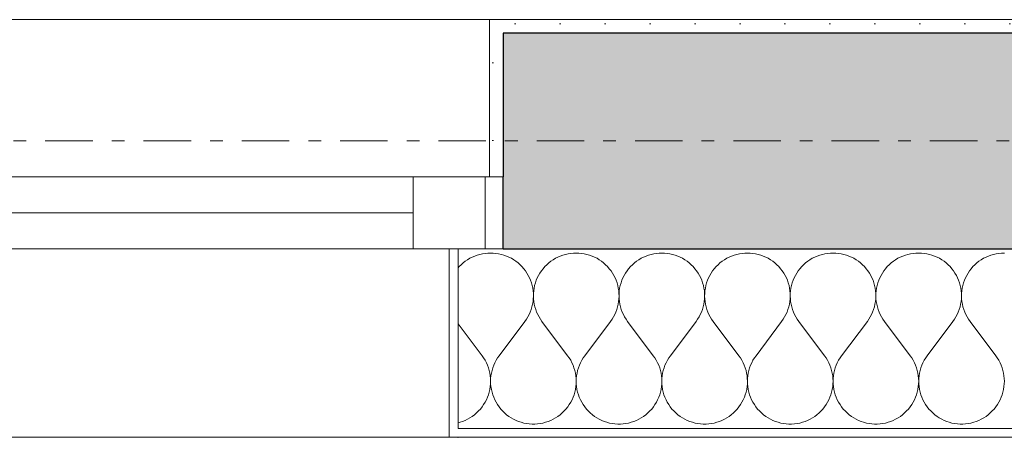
# Model space of a CAD drawing. Extents: x 100 to 2982, y 37 to 2050.
# Tile 96 of 135: x 1536 to 1646, y 575 to 621. Entities that reach past the tile are written whole.
import ezdxf
from ezdxf.xclip import XClip

# ---------------------------------------------------------------- set-up
doc = ezdxf.new("R2010")
doc.units = 0
doc.header["$MEASUREMENT"] = 0
doc.header["$XCLIPFRAME"] = 0
doc.linetypes.add('Przerywana', pattern=[24, 12, -12])
doc.linetypes.add('Przerywana podwójnie', pattern=[54.680554, 26.458333, -10.583333, 7.055556, -10.583333])
for name, color, linetype in [('410-K Osie', 7, 'Continuous'), ('420-K Ściany', 7, 'Continuous'), ('820-G Rysunki Obrazki', 7, 'Continuous'), ('Okna ARCHICADa', 7, 'Continuous')]:
    doc.layers.add(name, color=color, linetype=linetype)
pattern_1 = [(0, (-18316.349, -206.5255), (0, 8.660254), [0, -5]), (0, (-18313.849, -202.195), (0, 8.660254), [0, -5])]

# ---------------------------------------------------------------- blocks, each defined once
blk = doc.blocks.new('*X15')
at = {"layer": '420-K Ściany', "color": 174, "linetype": 'Continuous', "lineweight": 5, "ltscale": 0.2}
for p, q in [((1586.93, 594.8), (1586.65, 594.69)), ((1587.22, 594.88), (1586.93, 594.8)), ((1587.51, 594.95), (1587.22, 594.88)), ((1587.81, 594.99), (1587.51, 594.95)), ((1588.11, 595.02), (1587.81, 594.99)), ((1588.41, 595.03), (1588.11, 595.02)), ((1588.71, 595.02), (1588.41, 595.03)), ((1589.01, 594.99), (1588.71, 595.02)), ((1589.31, 594.95), (1589.01, 594.99)), ((1589.61, 594.88), (1589.31, 594.95)), ((1589.89, 594.8), (1589.61, 594.88)), ((1590.18, 594.69), (1589.89, 594.8)), ((1596.46, 594.8), (1596.17, 594.69)), ((1596.74, 594.88), (1596.46, 594.8)), ((1597.04, 594.95), (1596.74, 594.88)), ((1597.34, 594.99), (1597.04, 594.95)), ((1597.64, 595.02), (1597.34, 594.99)), ((1597.94, 595.03), (1597.64, 595.02)), ((1598.24, 595.02), (1597.94, 595.03)), ((1598.54, 594.99), (1598.24, 595.02)), ((1598.84, 594.95), (1598.54, 594.99)), ((1599.13, 594.88), (1598.84, 594.95)), ((1599.42, 594.8), (1599.13, 594.88)), ((1599.7, 594.69), (1599.42, 594.8)), ((1605.98, 594.8), (1605.7, 594.69)), ((1606.27, 594.88), (1605.98, 594.8)), ((1606.56, 594.95), (1606.27, 594.88)), ((1606.86, 594.99), (1606.56, 594.95)), ((1607.16, 595.02), (1606.86, 594.99)), ((1607.46, 595.03), (1607.16, 595.02)), ((1607.76, 595.02), (1607.46, 595.03)), ((1608.06, 594.99), (1607.76, 595.02)), ((1608.36, 594.95), (1608.06, 594.99)), ((1608.65, 594.88), (1608.36, 594.95)), ((1608.94, 594.8), (1608.65, 594.88)), ((1609.23, 594.69), (1608.94, 594.8)), ((1615.5, 594.8), (1615.22, 594.69)), ((1615.79, 594.88), (1615.5, 594.8)), ((1616.09, 594.95), (1615.79, 594.88)), ((1616.38, 594.99), (1616.09, 594.95)), ((1616.68, 595.02), (1616.38, 594.99)), ((1616.98, 595.03), (1616.68, 595.02)), ((1617.29, 595.02), (1616.98, 595.03)), ((1617.59, 594.99), (1617.29, 595.02)), ((1617.88, 594.95), (1617.59, 594.99)), ((1618.18, 594.88), (1617.88, 594.95)), ((1618.47, 594.8), (1618.18, 594.88)), ((1618.75, 594.69), (1618.47, 594.8)), ((1625.03, 594.8), (1624.74, 594.69)), ((1625.32, 594.88), (1625.03, 594.8)), ((1625.61, 594.95), (1625.32, 594.88)), ((1625.91, 594.99), (1625.61, 594.95)), ((1626.21, 595.02), (1625.91, 594.99)), ((1626.51, 595.03), (1626.21, 595.02)), ((1626.81, 595.02), (1626.51, 595.03)), ((1627.11, 594.99), (1626.81, 595.02)), ((1627.41, 594.95), (1627.11, 594.99)), ((1627.7, 594.88), (1627.41, 594.95)), ((1627.99, 594.8), (1627.7, 594.88)), ((1628.27, 594.69), (1627.99, 594.8)), ((1634.55, 594.8), (1634.27, 594.69)), ((1634.84, 594.88), (1634.55, 594.8)), ((1635.13, 594.95), (1634.84, 594.88)), ((1635.43, 594.99), (1635.13, 594.95)), ((1635.73, 595.02), (1635.43, 594.99)), ((1636.03, 595.03), (1635.73, 595.02)), ((1636.33, 595.02), (1636.03, 595.03)), ((1636.63, 594.99), (1636.33, 595.02)), ((1636.93, 594.95), (1636.63, 594.99)), ((1637.22, 594.88), (1636.93, 594.95)), ((1637.51, 594.8), (1637.22, 594.88)), ((1637.8, 594.69), (1637.51, 594.8)), ((1644.07, 594.8), (1643.79, 594.69)), ((1644.36, 594.88), (1644.07, 594.8)), ((1644.66, 594.95), (1644.36, 594.88)), ((1644.95, 594.99), (1644.66, 594.95)), ((1645.25, 595.02), (1644.95, 594.99)), ((1645.56, 595.03), (1645.25, 595.02)), ((1585.14, 593.73), (1584.92, 593.51)), ((1585.36, 593.93), (1585.14, 593.73)), ((1585.6, 594.11), (1585.36, 593.93)), ((1585.85, 594.28), (1585.6, 594.11)), ((1586.1, 594.44), (1585.85, 594.28)), ((1586.37, 594.57), (1586.1, 594.44)), ((1586.65, 594.69), (1586.37, 594.57)), ((1590.45, 594.57), (1590.18, 594.69)), ((1590.72, 594.44), (1590.45, 594.57)), ((1590.98, 594.28), (1590.72, 594.44)), ((1591.23, 594.11), (1590.98, 594.28)), ((1591.47, 593.93), (1591.23, 594.11)), ((1591.69, 593.73), (1591.47, 593.93)), ((1591.9, 593.51), (1591.69, 593.73)), ((1594.66, 593.73), (1594.45, 593.51)), ((1594.88, 593.93), (1594.66, 593.73)), ((1595.12, 594.11), (1594.88, 593.93)), ((1595.37, 594.28), (1595.12, 594.11)), ((1595.63, 594.44), (1595.37, 594.28)), ((1595.9, 594.57), (1595.63, 594.44)), ((1596.17, 594.69), (1595.9, 594.57)), ((1599.98, 594.57), (1599.7, 594.69)), ((1600.25, 594.44), (1599.98, 594.57)), ((1600.5, 594.28), (1600.25, 594.44)), ((1600.75, 594.11), (1600.5, 594.28)), ((1600.99, 593.93), (1600.75, 594.11)), ((1601.21, 593.73), (1600.99, 593.93)), ((1601.43, 593.51), (1601.21, 593.73)), ((1604.18, 593.73), (1603.97, 593.51)), ((1604.41, 593.93), (1604.18, 593.73)), ((1604.65, 594.11), (1604.41, 593.93)), ((1604.89, 594.28), (1604.65, 594.11)), ((1605.15, 594.44), (1604.89, 594.28)), ((1605.42, 594.57), (1605.15, 594.44)), ((1605.7, 594.69), (1605.42, 594.57)), ((1609.5, 594.57), (1609.23, 594.69)), ((1609.77, 594.44), (1609.5, 594.57)), ((1610.03, 594.28), (1609.77, 594.44)), ((1610.28, 594.11), (1610.03, 594.28)), ((1610.51, 593.93), (1610.28, 594.11)), ((1610.74, 593.73), (1610.51, 593.93)), ((1610.95, 593.51), (1610.74, 593.73)), ((1613.71, 593.73), (1613.49, 593.51)), ((1613.93, 593.93), (1613.71, 593.73)), ((1614.17, 594.11), (1613.93, 593.93)), ((1614.42, 594.28), (1614.17, 594.11)), ((1614.68, 594.44), (1614.42, 594.28)), ((1614.94, 594.57), (1614.68, 594.44)), ((1615.22, 594.69), (1614.94, 594.57)), ((1619.03, 594.57), (1618.75, 594.69)), ((1619.29, 594.44), (1619.03, 594.57)), ((1619.55, 594.28), (1619.29, 594.44)), ((1619.8, 594.11), (1619.55, 594.28)), ((1620.04, 593.93), (1619.8, 594.11)), ((1620.26, 593.73), (1620.04, 593.93)), ((1620.47, 593.51), (1620.26, 593.73)), ((1623.23, 593.73), (1623.02, 593.51)), ((1623.46, 593.93), (1623.23, 593.73)), ((1623.69, 594.11), (1623.46, 593.93)), ((1623.94, 594.28), (1623.69, 594.11)), ((1624.2, 594.44), (1623.94, 594.28)), ((1624.47, 594.57), (1624.2, 594.44)), ((1624.74, 594.69), (1624.47, 594.57)), ((1628.55, 594.57), (1628.27, 594.69)), ((1628.82, 594.44), (1628.55, 594.57)), ((1629.08, 594.28), (1628.82, 594.44)), ((1629.32, 594.11), (1629.08, 594.28)), ((1629.56, 593.93), (1629.32, 594.11)), ((1629.79, 593.73), (1629.56, 593.93)), ((1630, 593.51), (1629.79, 593.73)), ((1632.75, 593.73), (1632.54, 593.51)), ((1632.98, 593.93), (1632.75, 593.73)), ((1633.22, 594.11), (1632.98, 593.93)), ((1633.46, 594.28), (1633.22, 594.11)), ((1633.72, 594.44), (1633.46, 594.28)), ((1633.99, 594.57), (1633.72, 594.44)), ((1634.27, 594.69), (1633.99, 594.57)), ((1638.07, 594.57), (1637.8, 594.69)), ((1638.34, 594.44), (1638.07, 594.57)), ((1638.6, 594.28), (1638.34, 594.44)), ((1638.85, 594.11), (1638.6, 594.28)), ((1639.08, 593.93), (1638.85, 594.11)), ((1639.31, 593.73), (1639.08, 593.93)), ((1639.52, 593.51), (1639.31, 593.73)), ((1642.28, 593.73), (1642.07, 593.51)), ((1642.5, 593.93), (1642.28, 593.73)), ((1642.74, 594.11), (1642.5, 593.93)), ((1642.99, 594.28), (1642.74, 594.11)), ((1643.25, 594.44), (1642.99, 594.28)), ((1643.52, 594.57), (1643.25, 594.44)), ((1643.79, 594.69), (1643.52, 594.57)), ((1584.92, 593.51), (1584.8, 593.37)), ((1592.1, 593.28), (1591.9, 593.51)), ((1592.28, 593.04), (1592.1, 593.28)), ((1592.45, 592.79), (1592.28, 593.04)), ((1592.6, 592.53), (1592.45, 592.79)), ((1592.74, 592.26), (1592.6, 592.53)), ((1593.75, 592.53), (1593.61, 592.26)), ((1593.9, 592.79), (1593.75, 592.53)), ((1594.07, 593.04), (1593.9, 592.79)), ((1594.25, 593.28), (1594.07, 593.04)), ((1594.45, 593.51), (1594.25, 593.28)), ((1601.62, 593.28), (1601.43, 593.51)), ((1601.81, 593.04), (1601.62, 593.28)), ((1601.98, 592.79), (1601.81, 593.04)), ((1602.13, 592.53), (1601.98, 592.79)), ((1602.26, 592.26), (1602.13, 592.53)), ((1603.27, 592.53), (1603.14, 592.26)), ((1603.42, 592.79), (1603.27, 592.53)), ((1603.59, 593.04), (1603.42, 592.79)), ((1603.77, 593.28), (1603.59, 593.04)), ((1603.97, 593.51), (1603.77, 593.28)), ((1611.15, 593.28), (1610.95, 593.51)), ((1611.33, 593.04), (1611.15, 593.28)), ((1611.5, 592.79), (1611.33, 593.04)), ((1611.65, 592.53), (1611.5, 592.79)), ((1611.79, 592.26), (1611.65, 592.53)), ((1612.79, 592.53), (1612.66, 592.26)), ((1612.95, 592.79), (1612.79, 592.53)), ((1613.11, 593.04), (1612.95, 592.79)), ((1613.3, 593.28), (1613.11, 593.04)), ((1613.49, 593.51), (1613.3, 593.28)), ((1620.67, 593.28), (1620.47, 593.51)), ((1620.86, 593.04), (1620.67, 593.28)), ((1621.02, 592.79), (1620.86, 593.04)), ((1621.17, 592.53), (1621.02, 592.79)), ((1621.31, 592.26), (1621.17, 592.53)), ((1622.32, 592.53), (1622.18, 592.26)), ((1622.47, 592.79), (1622.32, 592.53)), ((1622.64, 593.04), (1622.47, 592.79)), ((1622.82, 593.28), (1622.64, 593.04)), ((1623.02, 593.51), (1622.82, 593.28)), ((1630.2, 593.28), (1630, 593.51)), ((1630.38, 593.04), (1630.2, 593.28)), ((1630.55, 592.79), (1630.38, 593.04)), ((1630.7, 592.53), (1630.55, 592.79)), ((1630.83, 592.26), (1630.7, 592.53)), ((1631.84, 592.53), (1631.71, 592.26)), ((1631.99, 592.79), (1631.84, 592.53)), ((1632.16, 593.04), (1631.99, 592.79)), ((1632.34, 593.28), (1632.16, 593.04)), ((1632.54, 593.51), (1632.34, 593.28)), ((1639.72, 593.28), (1639.52, 593.51)), ((1639.9, 593.04), (1639.72, 593.28)), ((1640.07, 592.79), (1639.9, 593.04)), ((1640.22, 592.53), (1640.07, 592.79)), ((1640.36, 592.26), (1640.22, 592.53)), ((1641.37, 592.53), (1641.23, 592.26)), ((1641.52, 592.79), (1641.37, 592.53)), ((1641.69, 593.04), (1641.52, 592.79)), ((1641.87, 593.28), (1641.69, 593.04)), ((1642.07, 593.51), (1641.87, 593.28)), ((1592.85, 591.99), (1592.74, 592.26)), ((1592.95, 591.7), (1592.85, 591.99)), ((1593.04, 591.41), (1592.95, 591.7)), ((1593.4, 591.7), (1593.31, 591.41)), ((1593.5, 591.99), (1593.4, 591.7)), ((1593.61, 592.26), (1593.5, 591.99)), ((1602.38, 591.99), (1602.26, 592.26)), ((1602.48, 591.7), (1602.38, 591.99)), ((1602.56, 591.41), (1602.48, 591.7)), ((1602.92, 591.7), (1602.84, 591.41)), ((1603.02, 591.99), (1602.92, 591.7)), ((1603.14, 592.26), (1603.02, 591.99)), ((1611.9, 591.99), (1611.79, 592.26)), ((1612, 591.7), (1611.9, 591.99)), ((1612.08, 591.41), (1612, 591.7)), ((1612.44, 591.7), (1612.36, 591.41)), ((1612.54, 591.99), (1612.44, 591.7)), ((1612.66, 592.26), (1612.54, 591.99)), ((1621.43, 591.99), (1621.31, 592.26)), ((1621.53, 591.7), (1621.43, 591.99)), ((1621.61, 591.41), (1621.53, 591.7)), ((1621.97, 591.7), (1621.89, 591.41)), ((1622.07, 591.99), (1621.97, 591.7)), ((1622.18, 592.26), (1622.07, 591.99)), ((1630.95, 591.99), (1630.83, 592.26)), ((1631.05, 591.7), (1630.95, 591.99)), ((1631.13, 591.41), (1631.05, 591.7)), ((1631.49, 591.7), (1631.41, 591.41)), ((1631.59, 591.99), (1631.49, 591.7)), ((1631.71, 592.26), (1631.59, 591.99)), ((1640.47, 591.99), (1640.36, 592.26)), ((1640.57, 591.7), (1640.47, 591.99)), ((1640.65, 591.41), (1640.57, 591.7)), ((1641.01, 591.7), (1640.93, 591.41)), ((1641.11, 591.99), (1641.01, 591.7)), ((1641.23, 592.26), (1641.11, 591.99)), ((1593.1, 591.12), (1593.04, 591.41)), ((1593.14, 590.82), (1593.1, 591.12)), ((1593.17, 590.52), (1593.14, 590.82)), ((1593.17, 590.22), (1593.17, 590.52)), ((1593.21, 590.82), (1593.18, 590.52)), ((1593.18, 590.52), (1593.18, 590.22)), ((1593.25, 591.12), (1593.21, 590.82)), ((1593.31, 591.41), (1593.25, 591.12)), ((1602.62, 591.12), (1602.56, 591.41)), ((1602.67, 590.82), (1602.62, 591.12)), ((1602.69, 590.52), (1602.67, 590.82)), ((1602.7, 590.22), (1602.69, 590.52)), ((1602.71, 590.52), (1602.7, 590.22)), ((1602.73, 590.82), (1602.71, 590.52)), ((1602.77, 591.12), (1602.73, 590.82)), ((1602.84, 591.41), (1602.77, 591.12)), ((1612.15, 591.12), (1612.08, 591.41)), ((1612.19, 590.82), (1612.15, 591.12)), ((1612.22, 590.52), (1612.19, 590.82)), ((1612.23, 590.52), (1612.22, 590.22)), ((1612.22, 590.22), (1612.22, 590.52)), ((1612.25, 590.82), (1612.23, 590.52)), ((1612.3, 591.12), (1612.25, 590.82)), ((1612.36, 591.41), (1612.3, 591.12)), ((1621.67, 591.12), (1621.61, 591.41)), ((1621.71, 590.82), (1621.67, 591.12)), ((1621.74, 590.52), (1621.71, 590.82)), ((1621.75, 590.22), (1621.74, 590.52)), ((1621.78, 590.82), (1621.75, 590.52)), ((1621.75, 590.52), (1621.75, 590.22)), ((1621.82, 591.12), (1621.78, 590.82)), ((1621.89, 591.41), (1621.82, 591.12)), ((1631.19, 591.12), (1631.13, 591.41)), ((1631.24, 590.82), (1631.19, 591.12)), ((1631.26, 590.52), (1631.24, 590.82)), ((1631.27, 590.22), (1631.26, 590.52)), ((1631.28, 590.52), (1631.27, 590.22)), ((1631.3, 590.82), (1631.28, 590.52)), ((1631.35, 591.12), (1631.3, 590.82)), ((1631.41, 591.41), (1631.35, 591.12)), ((1640.72, 591.12), (1640.65, 591.41)), ((1640.76, 590.82), (1640.72, 591.12)), ((1640.79, 590.52), (1640.76, 590.82)), ((1640.8, 590.52), (1640.79, 590.22)), ((1640.79, 590.22), (1640.79, 590.52)), ((1640.83, 590.82), (1640.8, 590.52)), ((1640.87, 591.12), (1640.83, 590.82)), ((1640.93, 591.41), (1640.87, 591.12)), ((1593.01, 589.03), (1593.08, 589.32)), ((1593.08, 589.32), (1593.13, 589.62)), ((1593.13, 589.62), (1593.16, 589.92)), ((1593.16, 589.92), (1593.17, 590.22)), ((1593.18, 590.22), (1593.19, 589.92)), ((1593.19, 589.92), (1593.22, 589.62)), ((1593.22, 589.62), (1593.27, 589.32)), ((1593.27, 589.32), (1593.34, 589.03)), ((1602.53, 589.03), (1602.6, 589.32)), ((1602.6, 589.32), (1602.65, 589.62)), ((1602.65, 589.62), (1602.69, 589.92)), ((1602.69, 589.92), (1602.7, 590.22)), ((1602.7, 590.22), (1602.71, 589.92)), ((1602.71, 589.92), (1602.74, 589.62)), ((1602.74, 589.62), (1602.79, 589.32)), ((1602.79, 589.32), (1602.86, 589.03)), ((1612.06, 589.03), (1612.13, 589.32)), ((1612.13, 589.32), (1612.18, 589.62)), ((1612.18, 589.62), (1612.21, 589.92)), ((1612.21, 589.92), (1612.22, 590.22)), ((1612.22, 590.22), (1612.24, 589.92)), ((1612.24, 589.92), (1612.27, 589.62)), ((1612.27, 589.62), (1612.32, 589.32)), ((1612.32, 589.32), (1612.39, 589.03)), ((1621.58, 589.03), (1621.65, 589.32)), ((1621.65, 589.32), (1621.7, 589.62)), ((1621.7, 589.62), (1621.73, 589.92)), ((1621.73, 589.92), (1621.75, 590.22)), ((1621.75, 590.22), (1621.76, 589.92)), ((1621.76, 589.92), (1621.79, 589.62)), ((1621.79, 589.62), (1621.84, 589.32)), ((1621.84, 589.32), (1621.91, 589.03)), ((1631.11, 589.03), (1631.17, 589.32)), ((1631.17, 589.32), (1631.23, 589.62)), ((1631.23, 589.62), (1631.26, 589.92)), ((1631.26, 589.92), (1631.27, 590.22)), ((1631.27, 590.22), (1631.28, 589.92)), ((1631.28, 589.92), (1631.32, 589.62)), ((1631.32, 589.62), (1631.37, 589.32)), ((1631.37, 589.32), (1631.44, 589.03)), ((1640.63, 589.03), (1640.7, 589.32)), ((1640.7, 589.32), (1640.75, 589.62)), ((1640.75, 589.62), (1640.78, 589.92)), ((1640.78, 589.92), (1640.79, 590.22)), ((1640.79, 590.22), (1640.81, 589.92)), ((1640.81, 589.92), (1640.84, 589.62)), ((1640.84, 589.62), (1640.89, 589.32)), ((1640.89, 589.32), (1640.96, 589.03)), ((1592.55, 587.92), (1592.69, 588.18)), ((1592.69, 588.18), (1592.82, 588.46)), ((1592.82, 588.46), (1592.92, 588.74)), ((1592.92, 588.74), (1593.01, 589.03)), ((1593.34, 589.03), (1593.43, 588.74)), ((1593.43, 588.74), (1593.53, 588.46)), ((1593.53, 588.46), (1593.66, 588.18)), ((1593.66, 588.18), (1593.8, 587.92)), ((1602.08, 587.92), (1602.22, 588.18)), ((1602.22, 588.18), (1602.34, 588.46)), ((1602.34, 588.46), (1602.45, 588.74)), ((1602.45, 588.74), (1602.53, 589.03)), ((1602.86, 589.03), (1602.95, 588.74)), ((1602.95, 588.74), (1603.06, 588.46)), ((1603.06, 588.46), (1603.18, 588.18)), ((1603.18, 588.18), (1603.32, 587.92)), ((1611.6, 587.92), (1611.74, 588.18)), ((1611.74, 588.18), (1611.86, 588.46)), ((1611.86, 588.46), (1611.97, 588.74)), ((1611.97, 588.74), (1612.06, 589.03)), ((1612.39, 589.03), (1612.48, 588.74)), ((1612.48, 588.74), (1612.58, 588.46)), ((1612.58, 588.46), (1612.7, 588.18)), ((1612.7, 588.18), (1612.84, 587.92)), ((1621.12, 587.92), (1621.26, 588.18)), ((1621.26, 588.18), (1621.39, 588.46)), ((1621.39, 588.46), (1621.49, 588.74)), ((1621.49, 588.74), (1621.58, 589.03)), ((1621.91, 589.03), (1622, 588.74)), ((1622, 588.74), (1622.1, 588.46)), ((1622.1, 588.46), (1622.23, 588.18)), ((1622.23, 588.18), (1622.37, 587.92)), ((1630.65, 587.92), (1630.79, 588.18)), ((1630.79, 588.18), (1630.91, 588.46)), ((1630.91, 588.46), (1631.02, 588.74)), ((1631.02, 588.74), (1631.11, 589.03)), ((1631.44, 589.03), (1631.52, 588.74)), ((1631.52, 588.74), (1631.63, 588.46)), ((1631.63, 588.46), (1631.75, 588.18)), ((1631.75, 588.18), (1631.89, 587.92)), ((1640.17, 587.92), (1640.31, 588.18)), ((1640.31, 588.18), (1640.44, 588.46)), ((1640.44, 588.46), (1640.54, 588.74)), ((1640.54, 588.74), (1640.63, 589.03)), ((1640.96, 589.03), (1641.05, 588.74)), ((1641.05, 588.74), (1641.15, 588.46)), ((1641.15, 588.46), (1641.28, 588.18)), ((1641.28, 588.18), (1641.42, 587.92)), ((1587.46, 583.6), (1584.8, 587.15)), ((1589.37, 583.6), (1592.22, 587.41)), ((1592.22, 587.41), (1592.4, 587.66)), ((1592.4, 587.66), (1592.55, 587.92)), ((1593.8, 587.92), (1593.95, 587.66)), ((1593.95, 587.66), (1594.13, 587.41)), ((1596.98, 583.6), (1594.13, 587.41)), ((1598.89, 583.6), (1601.75, 587.41)), ((1601.75, 587.41), (1601.92, 587.66)), ((1601.92, 587.66), (1602.08, 587.92)), ((1603.32, 587.92), (1603.48, 587.66)), ((1603.48, 587.66), (1603.65, 587.41)), ((1606.51, 583.6), (1603.65, 587.41)), ((1608.41, 583.6), (1611.27, 587.41)), ((1611.27, 587.41), (1611.44, 587.66)), ((1611.44, 587.66), (1611.6, 587.92)), ((1612.84, 587.92), (1613, 587.66)), ((1613, 587.66), (1613.17, 587.41)), ((1616.03, 583.6), (1613.17, 587.41)), ((1617.94, 583.6), (1620.79, 587.41)), ((1620.79, 587.41), (1620.97, 587.66)), ((1620.97, 587.66), (1621.12, 587.92)), ((1622.37, 587.92), (1622.53, 587.66)), ((1622.53, 587.66), (1622.7, 587.41)), ((1625.56, 583.6), (1622.7, 587.41)), ((1627.46, 583.6), (1630.32, 587.41)), ((1630.32, 587.41), (1630.49, 587.66)), ((1630.49, 587.66), (1630.65, 587.92)), ((1631.89, 587.92), (1632.05, 587.66)), ((1632.05, 587.66), (1632.22, 587.41)), ((1635.08, 583.6), (1632.22, 587.41)), ((1636.98, 583.6), (1639.84, 587.41)), ((1639.84, 587.41), (1640.01, 587.66)), ((1640.01, 587.66), (1640.17, 587.92)), ((1641.42, 587.92), (1641.57, 587.66)), ((1641.57, 587.66), (1641.75, 587.41)), ((1644.6, 583.6), (1641.75, 587.41)), ((1587.64, 583.35), (1587.46, 583.6)), ((1587.8, 583.09), (1587.64, 583.35)), ((1587.94, 582.82), (1587.8, 583.09)), ((1588.06, 582.54), (1587.94, 582.82)), ((1588.89, 582.82), (1588.76, 582.54)), ((1589.03, 583.09), (1588.89, 582.82)), ((1589.19, 583.35), (1589.03, 583.09)), ((1589.37, 583.6), (1589.19, 583.35)), ((1597.16, 583.35), (1596.98, 583.6)), ((1597.32, 583.09), (1597.16, 583.35)), ((1597.46, 582.82), (1597.32, 583.09)), ((1597.59, 582.54), (1597.46, 582.82)), ((1598.41, 582.82), (1598.29, 582.54)), ((1598.55, 583.09), (1598.41, 582.82)), ((1598.71, 583.35), (1598.55, 583.09)), ((1598.89, 583.6), (1598.71, 583.35)), ((1606.68, 583.35), (1606.51, 583.6)), ((1606.84, 583.09), (1606.68, 583.35)), ((1606.98, 582.82), (1606.84, 583.09)), ((1607.11, 582.54), (1606.98, 582.82)), ((1607.94, 582.82), (1607.81, 582.54)), ((1608.08, 583.09), (1607.94, 582.82)), ((1608.24, 583.35), (1608.08, 583.09)), ((1608.41, 583.6), (1608.24, 583.35)), ((1616.21, 583.35), (1616.03, 583.6)), ((1616.37, 583.09), (1616.21, 583.35)), ((1616.51, 582.82), (1616.37, 583.09)), ((1616.63, 582.54), (1616.51, 582.82)), ((1617.46, 582.82), (1617.34, 582.54)), ((1617.6, 583.09), (1617.46, 582.82)), ((1617.76, 583.35), (1617.6, 583.09)), ((1617.94, 583.6), (1617.76, 583.35)), ((1625.73, 583.35), (1625.56, 583.6)), ((1625.89, 583.09), (1625.73, 583.35)), ((1626.03, 582.82), (1625.89, 583.09)), ((1626.16, 582.54), (1626.03, 582.82)), ((1626.98, 582.82), (1626.86, 582.54)), ((1627.13, 583.09), (1626.98, 582.82)), ((1627.29, 583.35), (1627.13, 583.09)), ((1627.46, 583.6), (1627.29, 583.35)), ((1635.26, 583.35), (1635.08, 583.6)), ((1635.41, 583.09), (1635.26, 583.35)), ((1635.56, 582.82), (1635.41, 583.09)), ((1635.68, 582.54), (1635.56, 582.82)), ((1636.51, 582.82), (1636.38, 582.54)), ((1636.65, 583.09), (1636.51, 582.82)), ((1636.81, 583.35), (1636.65, 583.09)), ((1636.98, 583.6), (1636.81, 583.35)), ((1644.78, 583.35), (1644.6, 583.6)), ((1644.94, 583.09), (1644.78, 583.35)), ((1645.08, 582.82), (1644.94, 583.09)), ((1645.2, 582.54), (1645.08, 582.82)), ((1588.17, 582.26), (1588.06, 582.54)), ((1588.25, 581.96), (1588.17, 582.26)), ((1588.32, 581.67), (1588.25, 581.96)), ((1588.37, 581.36), (1588.32, 581.67)), ((1588.5, 581.67), (1588.45, 581.36)), ((1588.57, 581.96), (1588.5, 581.67)), ((1588.66, 582.26), (1588.57, 581.96)), ((1588.76, 582.54), (1588.66, 582.26)), ((1597.69, 582.26), (1597.59, 582.54)), ((1597.78, 581.96), (1597.69, 582.26)), ((1597.85, 581.67), (1597.78, 581.96)), ((1597.9, 581.36), (1597.85, 581.67)), ((1598.03, 581.67), (1597.98, 581.36)), ((1598.09, 581.96), (1598.03, 581.67)), ((1598.18, 582.26), (1598.09, 581.96)), ((1598.29, 582.54), (1598.18, 582.26)), ((1607.22, 582.26), (1607.11, 582.54)), ((1607.3, 581.96), (1607.22, 582.26)), ((1607.37, 581.67), (1607.3, 581.96)), ((1607.42, 581.36), (1607.37, 581.67)), ((1607.55, 581.67), (1607.5, 581.36)), ((1607.62, 581.96), (1607.55, 581.67)), ((1607.71, 582.26), (1607.62, 581.96)), ((1607.81, 582.54), (1607.71, 582.26)), ((1616.74, 582.26), (1616.63, 582.54)), ((1616.83, 581.96), (1616.74, 582.26)), ((1616.89, 581.67), (1616.83, 581.96)), ((1616.94, 581.36), (1616.89, 581.67)), ((1617.07, 581.67), (1617.02, 581.36)), ((1617.14, 581.96), (1617.07, 581.67)), ((1617.23, 582.26), (1617.14, 581.96)), ((1617.34, 582.54), (1617.23, 582.26)), ((1626.26, 582.26), (1626.16, 582.54)), ((1626.35, 581.96), (1626.26, 582.26)), ((1626.42, 581.67), (1626.35, 581.96)), ((1626.47, 581.36), (1626.42, 581.67)), ((1626.6, 581.67), (1626.55, 581.36)), ((1626.67, 581.96), (1626.6, 581.67)), ((1626.75, 582.26), (1626.67, 581.96)), ((1626.86, 582.54), (1626.75, 582.26)), ((1635.79, 582.26), (1635.68, 582.54)), ((1635.87, 581.96), (1635.79, 582.26)), ((1635.94, 581.67), (1635.87, 581.96)), ((1635.99, 581.36), (1635.94, 581.67)), ((1636.12, 581.67), (1636.07, 581.36)), ((1636.19, 581.96), (1636.12, 581.67)), ((1636.28, 582.26), (1636.19, 581.96)), ((1636.38, 582.54), (1636.28, 582.26)), ((1645.31, 582.26), (1645.2, 582.54)), ((1645.4, 581.96), (1645.31, 582.26)), ((1645.47, 581.67), (1645.4, 581.96)), ((1645.52, 581.36), (1645.47, 581.67)), ((1588.4, 581.06), (1588.37, 581.36)), ((1588.41, 580.75), (1588.4, 581.06)), ((1588.4, 580.45), (1588.41, 580.75)), ((1588.42, 581.06), (1588.41, 580.75)), ((1588.41, 580.75), (1588.42, 580.45)), ((1588.45, 581.36), (1588.42, 581.06)), ((1597.93, 581.06), (1597.9, 581.36)), ((1597.94, 580.75), (1597.93, 581.06)), ((1597.93, 580.45), (1597.94, 580.75)), ((1597.95, 581.06), (1597.94, 580.75)), ((1597.94, 580.75), (1597.95, 580.45)), ((1597.98, 581.36), (1597.95, 581.06)), ((1607.45, 581.06), (1607.42, 581.36)), ((1607.46, 580.75), (1607.45, 581.06)), ((1607.45, 580.45), (1607.46, 580.75)), ((1607.47, 581.06), (1607.46, 580.75)), ((1607.46, 580.75), (1607.47, 580.45)), ((1607.5, 581.36), (1607.47, 581.06)), ((1616.97, 581.06), (1616.94, 581.36)), ((1616.98, 580.75), (1616.97, 581.06)), ((1616.99, 581.06), (1616.98, 580.75)), ((1616.98, 580.75), (1616.99, 580.45)), ((1616.98, 580.45), (1616.98, 580.75)), ((1617.02, 581.36), (1616.99, 581.06)), ((1626.5, 581.06), (1626.47, 581.36)), ((1626.51, 580.75), (1626.5, 581.06)), ((1626.5, 580.45), (1626.51, 580.75)), ((1626.52, 581.06), (1626.51, 580.75)), ((1626.51, 580.75), (1626.52, 580.45)), ((1626.55, 581.36), (1626.52, 581.06)), ((1636.02, 581.06), (1635.99, 581.36)), ((1636.03, 580.75), (1636.02, 581.06)), ((1636.02, 580.45), (1636.03, 580.75)), ((1636.04, 581.06), (1636.03, 580.75)), ((1636.03, 580.75), (1636.04, 580.45)), ((1636.07, 581.36), (1636.04, 581.06)), ((1645.55, 581.06), (1645.52, 581.36)), ((1645.56, 580.75), (1645.55, 581.06)), ((1645.55, 580.45), (1645.56, 580.75)), ((1588.17, 579.25), (1588.26, 579.55)), ((1588.26, 579.55), (1588.33, 579.84)), ((1588.33, 579.84), (1588.37, 580.15)), ((1588.37, 580.15), (1588.4, 580.45)), ((1588.42, 580.45), (1588.45, 580.15)), ((1588.45, 580.15), (1588.5, 579.84)), ((1588.5, 579.84), (1588.57, 579.55)), ((1588.57, 579.55), (1588.65, 579.25)), ((1597.7, 579.25), (1597.78, 579.55)), ((1597.78, 579.55), (1597.85, 579.84)), ((1597.85, 579.84), (1597.9, 580.15)), ((1597.9, 580.15), (1597.93, 580.45)), ((1597.95, 580.45), (1597.98, 580.15)), ((1597.98, 580.15), (1598.02, 579.84)), ((1598.02, 579.84), (1598.09, 579.55)), ((1598.09, 579.55), (1598.18, 579.25)), ((1607.22, 579.25), (1607.31, 579.55)), ((1607.31, 579.55), (1607.37, 579.84)), ((1607.37, 579.84), (1607.42, 580.15)), ((1607.42, 580.15), (1607.45, 580.45)), ((1607.47, 580.45), (1607.5, 580.15)), ((1607.5, 580.15), (1607.55, 579.84)), ((1607.55, 579.84), (1607.61, 579.55)), ((1607.61, 579.55), (1607.7, 579.25)), ((1616.74, 579.25), (1616.83, 579.55)), ((1616.83, 579.55), (1616.9, 579.84)), ((1616.9, 579.84), (1616.95, 580.15)), ((1616.95, 580.15), (1616.98, 580.45)), ((1616.99, 580.45), (1617.02, 580.15)), ((1617.02, 580.15), (1617.07, 579.84)), ((1617.07, 579.84), (1617.14, 579.55)), ((1617.14, 579.55), (1617.23, 579.25)), ((1626.27, 579.25), (1626.35, 579.55)), ((1626.35, 579.55), (1626.42, 579.84)), ((1626.42, 579.84), (1626.47, 580.15)), ((1626.47, 580.15), (1626.5, 580.45)), ((1626.52, 580.45), (1626.55, 580.15)), ((1626.55, 580.15), (1626.59, 579.84)), ((1626.59, 579.84), (1626.66, 579.55)), ((1626.66, 579.55), (1626.75, 579.25)), ((1635.79, 579.25), (1635.88, 579.55)), ((1635.88, 579.55), (1635.95, 579.84)), ((1635.95, 579.84), (1635.99, 580.15)), ((1635.99, 580.15), (1636.02, 580.45)), ((1636.04, 580.45), (1636.07, 580.15)), ((1636.07, 580.15), (1636.12, 579.84)), ((1636.12, 579.84), (1636.19, 579.55)), ((1636.19, 579.55), (1636.27, 579.25)), ((1645.32, 579.25), (1645.4, 579.55)), ((1645.4, 579.55), (1645.47, 579.84)), ((1645.47, 579.84), (1645.52, 580.15)), ((1645.52, 580.15), (1645.55, 580.45)), ((1587.64, 578.15), (1587.8, 578.41)), ((1587.8, 578.41), (1587.94, 578.69)), ((1587.94, 578.69), (1588.07, 578.97)), ((1588.07, 578.97), (1588.17, 579.25)), ((1588.65, 579.25), (1588.76, 578.97)), ((1588.76, 578.97), (1588.88, 578.69)), ((1588.88, 578.69), (1589.02, 578.41)), ((1589.02, 578.41), (1589.18, 578.15)), ((1597.17, 578.15), (1597.33, 578.41)), ((1597.33, 578.41), (1597.47, 578.69)), ((1597.47, 578.69), (1597.59, 578.97)), ((1597.59, 578.97), (1597.7, 579.25)), ((1598.18, 579.25), (1598.28, 578.97)), ((1598.28, 578.97), (1598.41, 578.69)), ((1598.41, 578.69), (1598.55, 578.41)), ((1598.55, 578.41), (1598.71, 578.15)), ((1606.69, 578.15), (1606.85, 578.41)), ((1606.85, 578.41), (1606.99, 578.69)), ((1606.99, 578.69), (1607.11, 578.97)), ((1607.11, 578.97), (1607.22, 579.25)), ((1607.7, 579.25), (1607.81, 578.97)), ((1607.81, 578.97), (1607.93, 578.69)), ((1607.93, 578.69), (1608.07, 578.41)), ((1608.07, 578.41), (1608.23, 578.15)), ((1616.22, 578.15), (1616.37, 578.41)), ((1616.37, 578.41), (1616.52, 578.69)), ((1616.52, 578.69), (1616.64, 578.97)), ((1616.64, 578.97), (1616.74, 579.25)), ((1617.23, 579.25), (1617.33, 578.97)), ((1617.33, 578.97), (1617.45, 578.69)), ((1617.45, 578.69), (1617.59, 578.41)), ((1617.59, 578.41), (1617.75, 578.15)), ((1625.74, 578.15), (1625.9, 578.41)), ((1625.9, 578.41), (1626.04, 578.69)), ((1626.04, 578.69), (1626.16, 578.97)), ((1626.16, 578.97), (1626.27, 579.25)), ((1626.75, 579.25), (1626.85, 578.97)), ((1626.85, 578.97), (1626.98, 578.69)), ((1626.98, 578.69), (1627.12, 578.41)), ((1627.12, 578.41), (1627.28, 578.15)), ((1635.26, 578.15), (1635.42, 578.41)), ((1635.42, 578.41), (1635.56, 578.69)), ((1635.56, 578.69), (1635.69, 578.97)), ((1635.69, 578.97), (1635.79, 579.25)), ((1636.27, 579.25), (1636.38, 578.97)), ((1636.38, 578.97), (1636.5, 578.69)), ((1636.5, 578.69), (1636.64, 578.41)), ((1636.64, 578.41), (1636.8, 578.15)), ((1644.79, 578.15), (1644.95, 578.41)), ((1644.95, 578.41), (1645.09, 578.69)), ((1645.09, 578.69), (1645.21, 578.97)), ((1645.21, 578.97), (1645.32, 579.25)), ((1586.62, 577.03), (1586.86, 577.22)), ((1586.86, 577.22), (1587.07, 577.44)), ((1587.07, 577.44), (1587.28, 577.66)), ((1587.28, 577.66), (1587.47, 577.9)), ((1587.47, 577.9), (1587.64, 578.15)), ((1589.18, 578.15), (1589.36, 577.9)), ((1589.36, 577.9), (1589.55, 577.66)), ((1589.55, 577.66), (1589.75, 577.44)), ((1589.75, 577.44), (1589.97, 577.22)), ((1589.97, 577.22), (1590.2, 577.03)), ((1596.15, 577.03), (1596.38, 577.22)), ((1596.38, 577.22), (1596.6, 577.44)), ((1596.6, 577.44), (1596.8, 577.66)), ((1596.8, 577.66), (1596.99, 577.9)), ((1596.99, 577.9), (1597.17, 578.15)), ((1598.71, 578.15), (1598.88, 577.9)), ((1598.88, 577.9), (1599.07, 577.66)), ((1599.07, 577.66), (1599.28, 577.44)), ((1599.28, 577.44), (1599.49, 577.22)), ((1599.49, 577.22), (1599.73, 577.03)), ((1605.67, 577.03), (1605.9, 577.22)), ((1605.9, 577.22), (1606.12, 577.44)), ((1606.12, 577.44), (1606.33, 577.66)), ((1606.33, 577.66), (1606.52, 577.9)), ((1606.52, 577.9), (1606.69, 578.15)), ((1608.23, 578.15), (1608.4, 577.9)), ((1608.4, 577.9), (1608.59, 577.66)), ((1608.59, 577.66), (1608.8, 577.44)), ((1608.8, 577.44), (1609.02, 577.22)), ((1609.02, 577.22), (1609.25, 577.03)), ((1615.19, 577.03), (1615.43, 577.22)), ((1615.43, 577.22), (1615.65, 577.44)), ((1615.65, 577.44), (1615.85, 577.66)), ((1615.85, 577.66), (1616.04, 577.9)), ((1616.04, 577.9), (1616.22, 578.15)), ((1617.75, 578.15), (1617.93, 577.9)), ((1617.93, 577.9), (1618.12, 577.66)), ((1618.12, 577.66), (1618.32, 577.44)), ((1618.32, 577.44), (1618.54, 577.22)), ((1618.54, 577.22), (1618.77, 577.03)), ((1624.72, 577.03), (1624.95, 577.22)), ((1624.95, 577.22), (1625.17, 577.44)), ((1625.17, 577.44), (1625.38, 577.66)), ((1625.38, 577.66), (1625.57, 577.9)), ((1625.57, 577.9), (1625.74, 578.15)), ((1627.28, 578.15), (1627.45, 577.9)), ((1627.45, 577.9), (1627.64, 577.66)), ((1627.64, 577.66), (1627.85, 577.44)), ((1627.85, 577.44), (1628.07, 577.22)), ((1628.07, 577.22), (1628.3, 577.03)), ((1634.24, 577.03), (1634.47, 577.22)), ((1634.47, 577.22), (1634.69, 577.44)), ((1634.69, 577.44), (1634.9, 577.66)), ((1634.9, 577.66), (1635.09, 577.9)), ((1635.09, 577.9), (1635.26, 578.15)), ((1636.8, 578.15), (1636.97, 577.9)), ((1636.97, 577.9), (1637.17, 577.66)), ((1637.17, 577.66), (1637.37, 577.44)), ((1637.37, 577.44), (1637.59, 577.22)), ((1637.59, 577.22), (1637.82, 577.03)), ((1643.77, 577.03), (1644, 577.22)), ((1644, 577.22), (1644.22, 577.44)), ((1644.22, 577.44), (1644.42, 577.66)), ((1644.42, 577.66), (1644.61, 577.9)), ((1644.61, 577.9), (1644.79, 578.15)), ((1584.8, 576.13), (1585.01, 576.18)), ((1585.01, 576.18), (1585.3, 576.28)), ((1585.3, 576.28), (1585.58, 576.39)), ((1585.58, 576.39), (1585.86, 576.53)), ((1585.86, 576.53), (1586.12, 576.68)), ((1586.12, 576.68), (1586.38, 576.84)), ((1586.38, 576.84), (1586.62, 577.03)), ((1590.2, 577.03), (1590.45, 576.84)), ((1590.45, 576.84), (1590.7, 576.68)), ((1590.7, 576.68), (1590.97, 576.53)), ((1590.97, 576.53), (1591.25, 576.39)), ((1591.25, 576.39), (1591.53, 576.28)), ((1591.53, 576.28), (1591.82, 576.18)), ((1591.82, 576.18), (1592.11, 576.1)), ((1592.11, 576.1), (1592.41, 576.05)), ((1593.94, 576.05), (1594.24, 576.1)), ((1594.24, 576.1), (1594.53, 576.18)), ((1594.53, 576.18), (1594.82, 576.28)), ((1594.82, 576.28), (1595.1, 576.39)), ((1595.1, 576.39), (1595.38, 576.53)), ((1595.38, 576.53), (1595.65, 576.68)), ((1595.65, 576.68), (1595.9, 576.84)), ((1595.9, 576.84), (1596.15, 577.03)), ((1599.73, 577.03), (1599.97, 576.84)), ((1599.97, 576.84), (1600.23, 576.68)), ((1600.23, 576.68), (1600.49, 576.53)), ((1600.49, 576.53), (1600.77, 576.39)), ((1600.77, 576.39), (1601.05, 576.28)), ((1601.05, 576.28), (1601.34, 576.18)), ((1601.34, 576.18), (1601.64, 576.1)), ((1601.64, 576.1), (1601.94, 576.05)), ((1603.46, 576.05), (1603.76, 576.1)), ((1603.76, 576.1), (1604.06, 576.18)), ((1604.06, 576.18), (1604.35, 576.28)), ((1604.35, 576.28), (1604.63, 576.39)), ((1604.63, 576.39), (1604.9, 576.53)), ((1604.9, 576.53), (1605.17, 576.68)), ((1605.17, 576.68), (1605.43, 576.84)), ((1605.43, 576.84), (1605.67, 577.03)), ((1609.25, 577.03), (1609.5, 576.84)), ((1609.5, 576.84), (1609.75, 576.68)), ((1609.75, 576.68), (1610.02, 576.53)), ((1610.02, 576.53), (1610.29, 576.39)), ((1610.29, 576.39), (1610.58, 576.28)), ((1610.58, 576.28), (1610.87, 576.18)), ((1610.87, 576.18), (1611.16, 576.1)), ((1611.16, 576.1), (1611.46, 576.05)), ((1612.98, 576.05), (1613.28, 576.1)), ((1613.28, 576.1), (1613.58, 576.18)), ((1613.58, 576.18), (1613.87, 576.28)), ((1613.87, 576.28), (1614.15, 576.39)), ((1614.15, 576.39), (1614.43, 576.53)), ((1614.43, 576.53), (1614.69, 576.68)), ((1614.69, 576.68), (1614.95, 576.84)), ((1614.95, 576.84), (1615.19, 577.03)), ((1618.77, 577.03), (1619.02, 576.84)), ((1619.02, 576.84), (1619.28, 576.68)), ((1619.28, 576.68), (1619.54, 576.53)), ((1619.54, 576.53), (1619.82, 576.39)), ((1619.82, 576.39), (1620.1, 576.28)), ((1620.1, 576.28), (1620.39, 576.18)), ((1620.39, 576.18), (1620.69, 576.1)), ((1620.69, 576.1), (1620.99, 576.05)), ((1622.51, 576.05), (1622.81, 576.1)), ((1622.81, 576.1), (1623.1, 576.18)), ((1623.1, 576.18), (1623.39, 576.28)), ((1623.39, 576.28), (1623.68, 576.39)), ((1623.68, 576.39), (1623.95, 576.53)), ((1623.95, 576.53), (1624.22, 576.68)), ((1624.22, 576.68), (1624.47, 576.84)), ((1624.47, 576.84), (1624.72, 577.03)), ((1628.3, 577.03), (1628.54, 576.84)), ((1628.54, 576.84), (1628.8, 576.68)), ((1628.8, 576.68), (1629.07, 576.53)), ((1629.07, 576.53), (1629.34, 576.39)), ((1629.34, 576.39), (1629.62, 576.28)), ((1629.62, 576.28), (1629.91, 576.18)), ((1629.91, 576.18), (1630.21, 576.1)), ((1630.21, 576.1), (1630.51, 576.05)), ((1632.03, 576.05), (1632.33, 576.1)), ((1632.33, 576.1), (1632.63, 576.18)), ((1632.63, 576.18), (1632.92, 576.28)), ((1632.92, 576.28), (1633.2, 576.39)), ((1633.2, 576.39), (1633.47, 576.53)), ((1633.47, 576.53), (1633.74, 576.68)), ((1633.74, 576.68), (1634, 576.84)), ((1634, 576.84), (1634.24, 577.03)), ((1637.82, 577.03), (1638.07, 576.84)), ((1638.07, 576.84), (1638.32, 576.68)), ((1638.32, 576.68), (1638.59, 576.53)), ((1638.59, 576.53), (1638.86, 576.39)), ((1638.86, 576.39), (1639.15, 576.28)), ((1639.15, 576.28), (1639.44, 576.18)), ((1639.44, 576.18), (1639.73, 576.1)), ((1639.73, 576.1), (1640.03, 576.05)), ((1641.55, 576.05), (1641.85, 576.1)), ((1641.85, 576.1), (1642.15, 576.18)), ((1642.15, 576.18), (1642.44, 576.28)), ((1642.44, 576.28), (1642.72, 576.39)), ((1642.72, 576.39), (1643, 576.53)), ((1643, 576.53), (1643.26, 576.68)), ((1643.26, 576.68), (1643.52, 576.84)), ((1643.52, 576.84), (1643.77, 577.03)), ((1592.41, 576.05), (1592.72, 576.01)), ((1592.72, 576.01), (1593.02, 575.99)), ((1593.02, 575.99), (1593.33, 575.99)), ((1593.33, 575.99), (1593.63, 576.01)), ((1593.63, 576.01), (1593.94, 576.05)), ((1601.94, 576.05), (1602.24, 576.01)), ((1602.24, 576.01), (1602.55, 575.99)), ((1602.55, 575.99), (1602.85, 575.99)), ((1602.85, 575.99), (1603.16, 576.01)), ((1603.16, 576.01), (1603.46, 576.05)), ((1611.46, 576.05), (1611.76, 576.01)), ((1611.76, 576.01), (1612.07, 575.99)), ((1612.07, 575.99), (1612.38, 575.99)), ((1612.38, 575.99), (1612.68, 576.01)), ((1612.68, 576.01), (1612.98, 576.05)), ((1620.99, 576.05), (1621.29, 576.01)), ((1621.29, 576.01), (1621.59, 575.99)), ((1621.59, 575.99), (1621.9, 575.99)), ((1621.9, 575.99), (1622.2, 576.01)), ((1622.2, 576.01), (1622.51, 576.05)), ((1630.51, 576.05), (1630.81, 576.01)), ((1630.81, 576.01), (1631.12, 575.99)), ((1631.12, 575.99), (1631.42, 575.99)), ((1631.42, 575.99), (1631.73, 576.01)), ((1631.73, 576.01), (1632.03, 576.05)), ((1640.03, 576.05), (1640.34, 576.01)), ((1640.34, 576.01), (1640.64, 575.99)), ((1640.64, 575.99), (1640.95, 575.99)), ((1640.95, 575.99), (1641.25, 576.01)), ((1641.25, 576.01), (1641.55, 576.05))]:
    blk.add_line(p, q, dxfattribs=at)
blk = doc.blocks.new('Rysunek_1_1', base_point=(-18316.35, -206.53))
at = {"layer": '420-K Ściany', "linetype": 'Continuous', "lineweight": 5}
h = blk.add_hatch(dxfattribs=at)
h.set_pattern_fill('Tynk_0001', color=180, style=0, pattern_type=2)
h.set_pattern_definition(pattern_1)
h.paths.add_polyline_path([(1588.3, 621.01), (1588.3, 603.51), (1589.8, 603.51), (1589.8, 619.51), (1589.8, 621.01)])
h = blk.add_hatch(dxfattribs=at)
h.set_pattern_fill('Tynk_0001', color=180, style=0, pattern_type=2)
h.set_pattern_definition(pattern_1)
h.paths.add_polyline_path([(1589.8, 621.01), (1589.8, 619.51), (1726.8, 619.51), (1726.8, 621.01)])
at = {"layer": '420-K Ściany', "linetype": 'Continuous', "lineweight": 13}
blk.add_hatch(color=62, dxfattribs=at).paths.add_polyline_path([(1589.8, 603.51), (1589.8, 595.51), (1728.3, 595.51), (1728.3, 619.51), (1589.8, 619.51)])
at = {"layer": '420-K Ściany', "linetype": 'Continuous', "lineweight": 5}
h = blk.add_hatch(dxfattribs=at)
h.set_pattern_fill('Tynk_0001', color=176, style=0, pattern_type=2)
h.set_pattern_definition(pattern_1)
h.paths.add_polyline_path([(1584.8, 574.51), (1584.8, 575.51), (1584.8, 595.51), (1583.8, 595.51), (1583.8, 574.51)])
h = blk.add_hatch(dxfattribs=at)
h.set_pattern_fill('Tynk_0001', color=176, style=0, pattern_type=2)
h.set_pattern_definition(pattern_1)
h.paths.add_polyline_path([(1584.8, 574.51), (1783.8, 574.51), (1783.8, 575.51), (1584.8, 575.51)])
at = {"layer": '410-K Osie', "color": 4, "linetype": 'Przerywana podwójnie', "lineweight": 13, "ltscale": 0.2}
blk.add_line((587.42, 607.51), (2253.56, 607.51), dxfattribs=at)
blk.add_line((587.42, 607.51), (2253.56, 607.51), dxfattribs=at)
at = {"layer": '420-K Ściany', "color": 47, "linetype": 'Continuous', "lineweight": 15, "ltscale": 0.2}
for p, q in [((1588.3, 603.51), (1588.3, 621.01)), ((1589.8, 621.01), (1588.3, 621.01)), ((1589.8, 603.51), (1588.3, 603.51)), ((1583.8, 595.51), (1583.8, 574.51)), ((1584.8, 595.51), (1583.8, 595.51)), ((1584.8, 595.51), (1589.8, 595.51)), ((1584.8, 574.51), (1583.8, 574.51))]:
    blk.add_line(p, q, dxfattribs=at)
at = {"layer": '420-K Ściany', "color": 27, "linetype": 'Continuous', "lineweight": 25, "ltscale": 0.2}
for p, q in [((1728.3, 619.51), (1589.8, 619.51)), ((1589.8, 619.51), (1589.8, 603.51)), ((1589.8, 595.51), (1589.8, 603.51)), ((1589.8, 595.51), (1728.3, 595.51))]:
    blk.add_line(p, q, dxfattribs=at)
at = {"layer": '420-K Ściany', "color": 67, "linetype": 'Continuous', "lineweight": 13, "ltscale": 0.2}
for q in [(1584.8, 595.51), (1783.8, 575.51)]:
    blk.add_line((1584.8, 575.51), q, dxfattribs=at)
at = {"layer": '420-K Ściany', "color": 47, "linetype": 'Continuous', "lineweight": 15, "ltscale": 0.2, "flags": 128}
for points in [[(1726.8, 621.01), (1589.8, 621.01)], [(1584.8, 574.51), (1783.8, 574.51)]]:
    blk.add_lwpolyline(points, dxfattribs=at)
at = {"layer": 'Okna ARCHICADa', "color": 3, "linetype": 'Continuous', "lineweight": 13, "ltscale": 0.2}
for p, q in [((1588.3, 621.01), (1371.3, 621.01)), ((1579.8, 603.51), (1483.8, 603.51)), ((1579.8, 599.51), (1483.8, 599.51)), ((1483.8, 595.51), (1579.8, 595.51)), ((1584.8, 574.51), (1374.8, 574.51))]:
    blk.add_line(p, q, dxfattribs=at)
at = {"layer": 'Okna ARCHICADa', "color": 47, "linetype": 'Continuous', "lineweight": 15, "ltscale": 0.2}
for p, q in [((1589.8, 621.01), (1588.3, 621.01)), ((1588.3, 603.51), (1588.3, 621.01)), ((1583.8, 595.51), (1583.8, 574.51)), ((1584.8, 595.51), (1589.8, 595.51)), ((1584.8, 595.51), (1589.8, 595.51)), ((1584.8, 574.51), (1583.8, 574.51))]:
    blk.add_line(p, q, dxfattribs=at)
at = {"layer": 'Okna ARCHICADa', "color": 23, "linetype": 'Continuous', "lineweight": 15, "ltscale": 0.2}
for p, q in [((1587.8, 603.51), (1579.8, 603.51)), ((1579.8, 603.51), (1579.8, 595.51)), ((1589.8, 603.51), (1587.8, 603.51)), ((1579.8, 595.51), (1587.8, 595.51)), ((1587.8, 595.51), (1589.8, 595.51))]:
    blk.add_line(p, q, dxfattribs=at)
at = {"layer": 'Okna ARCHICADa', "color": 161, "linetype": 'Continuous', "lineweight": 5, "ltscale": 0.2}
blk.add_line((1587.8, 595.51), (1587.8, 603.51), dxfattribs=at)
at = {"layer": 'Okna ARCHICADa', "color": 27, "linetype": 'Continuous', "lineweight": 25, "ltscale": 0.2}
blk.add_line((1589.8, 595.51), (1589.8, 603.51), dxfattribs=at)
blk.add_line((1589.8, 595.51), (1589.8, 603.51), dxfattribs=at)
at = {"layer": 'Okna ARCHICADa', "color": 3, "linetype": 'Przerywana', "lineweight": 13, "ltscale": 0.2}
blk.add_line((1583.8, 574.51), (1375.8, 574.51), dxfattribs=at)
at = {"layer": 'Okna ARCHICADa', "color": 3, "linetype": 'Continuous', "lineweight": 13, "ltscale": 0.2}
blk.add_point((1584.8, 574.51), dxfattribs=at)
at = {"color": 65, "linetype": 'Continuous', "lineweight": 13, "ltscale": 0.2}
blk.add_blockref('*X15', (0, 0), dxfattribs=at)

msp = doc.modelspace()

# ---------------------------------------------------------------- block references
at = {"layer": '820-G Rysunki Obrazki', "color": 65, "linetype": 'Continuous', "lineweight": 13, "ltscale": 0.2}
ref = msp.add_blockref('Rysunek_1_1', (-18316.35, -206.53), dxfattribs=at)
XClip(ref).set_block_clipping_path([(244.527027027, 76.8014120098), (2570.9054054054, 2022.1162324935)])

doc.saveas('drawing.dxf')
